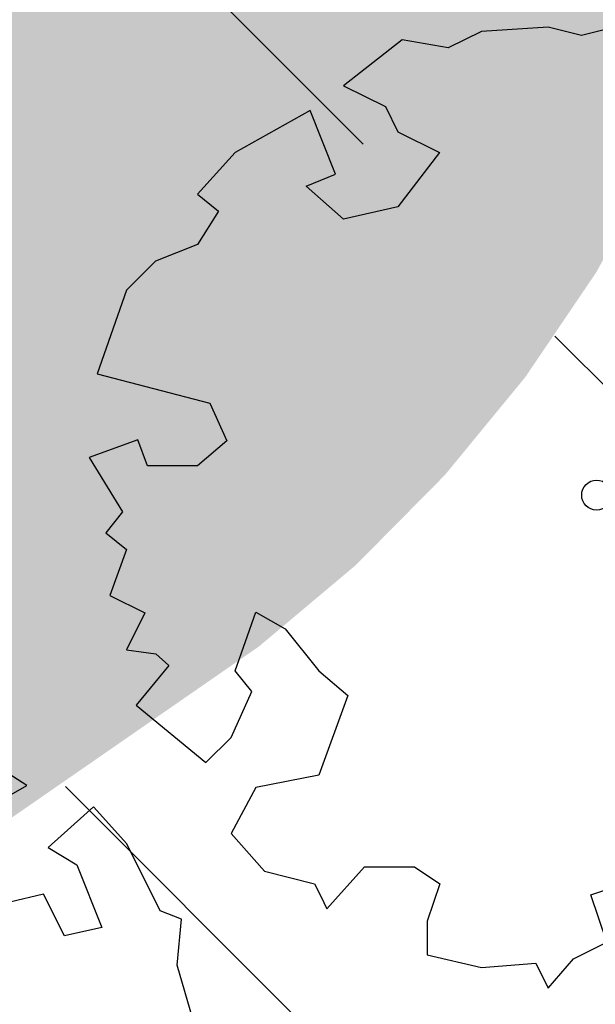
# Model space of a CAD drawing. Header units: metres. Extents: x -3 to 311477, y 0 to 754107.
# Tile 37 of 82: x 155439.85 to 155448.52, y 376441.92 to 376456.73. Entities that reach past the tile are written whole.
import ezdxf

# ---------------------------------------------------------------- set-up
doc = ezdxf.new("R2010")
doc.units = ezdxf.units.M
doc.layers.add('Meest waarschijnlijk tracé', color=150, linetype='Continuous', lineweight=18, true_color=0x007fff)
for name, color, linetype, true_color in [('N-XX-GR-BEEK-BEGELEIDEND-BOS-G', 7, 'Continuous', 0x45a93d), ('N-XX-GR-KRAP-BEEK-BEGELEIDEND-BOS-G', 7, 'Continuous', 0x296524), ('Onderhoudspad hatch', 7, 'Continuous', 0x964b00)]:
    doc.layers.add(name, color=color, linetype=linetype, true_color=true_color)
doc.layers.add('N-XX-GW-GROND_STEEN-WERK-A-2000', color=7, linetype='Continuous', lineweight=18)
pattern_1 = [(135, (0, 0), (-7.071067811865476, -7.071067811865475), [])]

# ---------------------------------------------------------------- blocks, each defined once
blk = doc.blocks.new('SGR-BOOM_06')
at = {"linetype": 'Continuous', "flags": 128}
for points in [[(0.1839317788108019, 4.692111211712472), (-0.1504327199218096, 4.608837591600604), (-0.4861730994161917, 4.692066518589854), (-1.154910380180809, 4.649713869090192), (-1.490634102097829, 4.483188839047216), (-1.95193375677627, 4.56504461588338), (-2.538756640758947, 4.105076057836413), (-2.119756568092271, 3.896293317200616), (-1.994180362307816, 3.643818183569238), (-1.575180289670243, 3.435035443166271), (-1.994130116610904, 2.890461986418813), (-2.538667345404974, 2.766231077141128), (-2.915367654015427, 3.099211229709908), (-2.619546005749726, 3.216664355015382), (-2.873110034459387, 3.855299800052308), (-3.627802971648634, 3.434898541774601), (-4.004453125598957, 3.015887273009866), (-3.794266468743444, 2.84803387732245), (-4.004419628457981, 2.513649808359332), (-4.424759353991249, 2.345754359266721), (-4.716801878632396, 2.05367287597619), (-5.01017267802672, 1.214316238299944), (-3.88011881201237, 0.9209648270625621), (-3.712226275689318, 0.5442979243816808), (-4.004271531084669, 0.2931597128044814), (-4.506508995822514, 0.2931262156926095), (-4.602327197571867, 0.5555981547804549), (-5.093368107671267, 0.3763383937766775), (-4.757596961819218, -0.1681847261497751), (-4.925450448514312, -0.3770066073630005), (-4.716628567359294, -0.544860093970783), (-4.88446521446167, -1.006165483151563), (-4.532341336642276, -1.182198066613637), (-4.716561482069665, -1.550699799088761), (-4.424496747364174, -1.591623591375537), (-4.292786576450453, -1.70719043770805), (-4.61907625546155, -2.106831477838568), (-3.920821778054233, -2.682045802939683), (-3.668355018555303, -2.430910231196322), (-3.459575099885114, -1.969602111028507), (-3.627456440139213, -1.760802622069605), (-3.418684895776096, -1.173935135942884), (-3.123882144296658, -1.341782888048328), (-2.788119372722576, -1.760746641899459), (-2.496040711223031, -2.010481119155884), (-2.788049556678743, -2.807529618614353), (-3.418567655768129, -2.931766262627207), (-3.668290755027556, -3.394441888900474), (-3.332530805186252, -3.771097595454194), (-2.831649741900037, -3.896623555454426), (-2.768861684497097, -4.022178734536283), (-2.70607362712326, -4.147733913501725), (-2.328058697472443, -3.728722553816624), (-1.825821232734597, -3.728689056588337), (-1.574691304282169, -3.89653972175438), (-1.698860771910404, -4.27322610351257), (-1.6988383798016, -4.608960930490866), (-1.154284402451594, -4.735848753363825), (-0.6097418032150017, -4.692139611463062), (-0.4855303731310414, -4.944614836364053), (-0.2330665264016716, -4.64980644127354), (0.1012924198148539, -4.483281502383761), (-0.05880460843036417, -4.006538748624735), (0.2691206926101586, -3.89641674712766)], [(4.876296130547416, 0.7127381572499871), (4.667437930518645, 1.425137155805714), (4.711079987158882, 1.886434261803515), (4.499534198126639, 1.969671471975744), (4.163754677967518, 2.639753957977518), (3.828442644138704, 3.012677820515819), (3.373874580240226, 2.603955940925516), (3.662895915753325, 2.430909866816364), (3.914056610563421, 1.801765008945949), (3.537384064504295, 1.718488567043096), (3.327180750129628, 2.136095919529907), (2.991451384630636, 2.054186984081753)], [(2.865825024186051, 3.05865353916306), (3.159240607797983, 3.226540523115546), (2.697926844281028, 3.519936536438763)]]:
    blk.add_lwpolyline(points, dxfattribs=at)
blk.add_circle((0, 0), 0.15)

msp = doc.modelspace()

# ---------------------------------------------------------------- hatches: boundary and pattern name
at = {"layer": 'N-XX-GR-BEEK-BEGELEIDEND-BOS-G'}
h = msp.add_hatch(color=256, dxfattribs=at)
h.dxf.hatch_style = 1
edge = h.paths.add_edge_path(flags=17)
edge.add_arc((154904.1109228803, 376102.1879825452), 9.597595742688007, 237.1099295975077, 297.3173460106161, ccw=False)
edge.add_arc((154908.3638393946, 376108.7644893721), 17.42943721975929, 215.6781270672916, 237.1099295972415, ccw=False)
edge.add_arc((154890.6254118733, 376096.0284016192), 4.407681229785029, 35.67812706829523, 88.3553815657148)
edge.add_arc((154890.2660216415, 376141.8758540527), 41.44443523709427, 258.3437979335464, 270.671746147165, ccw=False)
edge.add_arc((154880.1088322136, 376090.9112385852), 10.5270998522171, 80.2441988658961, 155.9837095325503)
edge.add_arc((154839.7063328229, 376110.1062751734), 34.20741559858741, 316.9733342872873, 334.158293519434, ccw=False)
edge.add_arc((154854.9109099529, 376095.9145421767), 13.40875095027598, 272.1255065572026, 316.9733342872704, ccw=False)
edge.add_arc((154855.5882867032, 376077.6633523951), 4.855004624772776, 92.12550655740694, 173.7369162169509)
edge.add_arc((154811.6053448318, 376082.4904323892), 39.39202778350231, 333.7976589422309, 353.7369162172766, ccw=False)
edge.add_arc((154819.0032733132, 376078.8498248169), 31.14682497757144, 323.22154768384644, 333.79765894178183, ccw=False)
edge.add_line((154843.950528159, 376060.201522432), (154908.5154376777, 376093.6607266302))
edge = h.paths.add_edge_path()
edge.add_arc((155051.3823263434, 376202.2835270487), 10.01038861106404, 230.0437084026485, 286.4384716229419, ccw=False)
edge.add_arc((155463.0389313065, 376693.6375070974), 651.0173262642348, 229.2027619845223, 230.043708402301, ccw=False)
edge.add_arc((154952.656633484, 376102.2962961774), 130.119356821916, 49.20276198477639, 54.97613268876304)
edge.add_arc((155018.9434774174, 376196.8798384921), 14.62047303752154, 54.97613268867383, 114.2540012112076)
edge.add_arc((155020.0857612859, 376194.3445351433), 17.40122392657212, 114.2540012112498, 151.6801925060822)
edge.add_arc((155009.907086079, 376199.8297269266), 5.838665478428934, 151.6801925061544, 220.3471388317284)
edge.add_arc((154999.3720344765, 376190.8804418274), 7.984395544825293, -38.00674009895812, 40.34713883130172, ccw=False)
edge.add_arc((154962.0932182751, 376220.0129079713), 55.29624100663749, 312.00238699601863, 321.9932599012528, ccw=False)
edge.add_arc((155037.6216808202, 376136.1370796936), 57.5740527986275, 132.0023869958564, 142.80662583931)
edge.add_arc((155022.8625683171, 376147.3371659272), 39.04641577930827, 142.8066258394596, 158.2889268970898)
edge.add_arc((155028.4183682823, 376145.1250007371), 45.02643150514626, 158.2889268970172, 167.9820113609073)
edge.add_arc((154964.8940323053, 376158.6483618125), 19.92141338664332, 324.60384196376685, 347.9820113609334, ccw=False)
edge.add_arc((154989.5148522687, 376141.15374043), 10.28200617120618, 144.603841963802, 193.5135074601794)
edge.add_line((154979.5175048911, 376138.7510968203), (155027.1040376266, 376157.3691786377))
edge.add_line((155027.1040376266, 376157.3691786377), (155054.2151214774, 376192.6823212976))
edge = h.paths.add_edge_path()
edge.add_line((155111.4569899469, 376234.6687796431), (155123.1372748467, 376253.2314753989))
edge.add_arc((155111.7257020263, 376262.246170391), 14.54265175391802, 314.91492457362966, 321.69264800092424, ccw=False)
edge.add_arc((155104.6311003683, 376269.3618721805), 24.59086476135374, 299.472293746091, 314.9149245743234, ccw=False)
edge.add_arc((155112.1908862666, 376255.9849069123), 9.225528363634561, 252.7926465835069, 299.47229374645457, ccw=False)
edge.add_arc((155107.87107713, 376242.0361959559), 5.376775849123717, 72.79264658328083, 150.9010366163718)
edge.add_arc((155031.5756144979, 376284.4998977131), 81.93968070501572, 323.4572282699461, 330.9010366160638, ccw=False)
edge.add_arc((155087.5070262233, 376243.0481795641), 12.32238576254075, 267.5812292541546, 323.4572282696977, ccw=False)
edge.add_arc((155086.8016648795, 376226.3495250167), 4.391159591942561, 87.58122925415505, 143.8631932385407)
edge.add_arc((155093.9539161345, 376221.1269726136), 13.24721693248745, 143.8631932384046, 176.7993242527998)
edge.add_arc((155092.9241623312, 376221.1845569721), 12.21585431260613, 176.7993242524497, 216.1199074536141)
edge.add_arc((155061.5145169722, 376198.2635289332), 26.66780996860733, 12.370874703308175, 36.11990745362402, ccw=False)
edge.add_arc((155081.0079562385, 376202.5390525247), 6.710999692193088, -35.563268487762, 12.370874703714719, ccw=False)
edge.add_line((155086.4671785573, 376198.6359244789), (155099.2283936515, 376216.4626223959))
edge.add_line((155099.2283936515, 376216.4626223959), (155111.4569899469, 376234.6687796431))
edge = h.paths.add_edge_path()
edge.add_arc((155293.5941444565, 376492.4331864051), 4.861909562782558, 341.6479676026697, 404.5563958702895)
edge.add_arc((155287.0783221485, 376486.0174865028), 14.00615067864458, 44.55639587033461, 72.73906829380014)
edge.add_arc((155302.5070353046, 376535.6726084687), 37.99073698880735, 234.1685740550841, 252.7390682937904, ccw=False)
edge.add_arc((155279.2186539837, 376503.4197728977), 1.791094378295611, 54.16857405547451, 182.5780344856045)
edge.add_arc((155271.0221197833, 376503.0507191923), 6.413744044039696, -100.25193394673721, 2.5780344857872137, ccw=False)
edge.add_arc((155268.7430830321, 376490.4499098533), 6.391505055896, 79.74806605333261, 114.9446813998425)
edge.add_arc((155229.1828549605, 376575.5013872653), 87.41022976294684, 286.6660592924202, 294.944681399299, ccw=False)
edge.add_arc((155261.6137587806, 376467.1704449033), 25.67096494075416, 106.6660592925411, 153.0082858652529)
edge.add_arc((156213.5553467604, 375982.3053724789), 1093.981278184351, 153.0082858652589, 153.823773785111)
edge.add_arc((156045.4547934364, 376064.9344786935), 906.6703996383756, 153.8237737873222, 153.8630829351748)
edge.add_line((155231.4969494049, 376464.3388373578), (155236.0809737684, 376464.6841029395))
edge.add_line((155236.0809737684, 376464.6841029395), (155240.6737978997, 376464.8802003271))
edge.add_line((155240.6737978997, 376464.8802003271), (155245.270569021, 376464.9269223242))
edge.add_line((155245.270569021, 376464.9269223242), (155249.8664301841, 376464.8242195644))
edge.add_line((155249.8664301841, 376464.8242195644), (155254.4565254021, 376464.5722005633))
edge.add_line((155254.4565254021, 376464.5722005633), (155259.0360047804, 376464.1711316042))
edge.add_line((155259.0360047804, 376464.1711316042), (155263.6000296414, 376463.6214364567))
edge.add_line((155263.6000296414, 376463.6214364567), (155268.1437776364, 376462.9236959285))
edge.add_line((155268.1437776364, 376462.9236959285), (155272.6624478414, 376462.0786472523))
edge.add_line((155272.6624478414, 376462.0786472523), (155277.1512658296, 376461.0871833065))
edge.add_line((155277.1512658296, 376461.0871833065), (155281.605488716, 376459.9503516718))
edge.add_line((155281.605488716, 376459.9503516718), (155286.0204101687, 376458.6693535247))
edge.add_arc((155294.5421812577, 376459.9125171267), 8.611970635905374, 181.1674268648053, 188.2998133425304, ccw=False)
edge.add_arc((155303.2339477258, 376460.0896402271), 17.30554164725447, 145.0326663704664, 181.1674268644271, ccw=False)
edge.add_arc((155250.4987966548, 376496.9704010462), 47.04651097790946, 325.0326663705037, 339.823565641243)
edge.add_arc((154977.4176470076, 376597.3171976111), 337.9808573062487, 339.8235656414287, 341.6479676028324)
edge = h.paths.add_edge_path(flags=17)
edge.add_line((155568.0746086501, 376575.2736937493), (155554.3290078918, 376584.2874904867))
edge.add_arc((155558.4985977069, 376595.0829531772), 11.57270469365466, 228.1301586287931, 248.881674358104, ccw=False)
edge.add_arc((155542.8040513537, 376576.7659020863), 12.55405392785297, 50.58811952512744, 209.5996564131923)
edge.add_arc((155516.7828623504, 376561.6086890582), 17.5610506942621, 1.6241998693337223, 30.66447380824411, ccw=False)
edge.add_line((155534.3368575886, 376562.1064366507), (155550.9186548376, 376551.2125865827))
edge.add_line((155550.9186548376, 376551.2125865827), (155568.0746086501, 376575.2736937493))
edge = h.paths.add_edge_path()
edge.add_line((155747.7007093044, 377246.6623197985), (155745.9878774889, 377239.4292432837))
edge.add_arc((155716.814357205, 377248.5053262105), 30.55273419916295, 305.9069966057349, 342.71872256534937, ccw=False)
edge.add_arc((155681.8039779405, 377304.5655077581), 96.59820540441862, 295.87758835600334, 303.2248522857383, ccw=False)
edge.add_arc((155728.0785954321, 377207.763361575), 10.71165414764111, 112.587851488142, 139.8735109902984)
edge.add_arc((155727.0662832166, 377208.6166078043), 9.387718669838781, 139.8735109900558, 203.1734579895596)
edge.add_arc((155713.6207024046, 377202.8611958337), 5.237889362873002, -67.39223356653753, 23.173457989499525, ccw=False)
edge.add_arc((155706.2837996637, 377218.40570792), 22.42257391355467, 272.3254749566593, 294.646007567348, ccw=False)
edge.add_arc((155706.9048528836, 377189.4167188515), 6.591209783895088, 87.48902117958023, 238.8635105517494)
edge.add_arc((155699.3656736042, 377177.54067955), 7.478811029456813, -118.37699607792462, 56.47083777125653, ccw=False)
edge.add_line((155695.8112116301, 377170.960526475), (155712.1692229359, 377160.6611481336))
edge.add_line((155712.1692229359, 377160.6611481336), (155734.398, 377191.887))
edge.add_arc((155602.3882165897, 377261.3662368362), 149.1775695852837, 332.2413222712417, 353.6750322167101)
edge.add_line((155750.6577485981, 377244.9317260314), (155747.7007093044, 377246.6623197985))
edge = h.paths.add_edge_path()
edge.add_arc((155009.9070860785, 376199.8297269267), 14.83866547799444, 166.583706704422, 193.1943192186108)
edge.add_arc((154983.2901195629, 376193.5895567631), 12.50000000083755, -46.62012388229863, 13.194324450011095, ccw=False)
edge.add_arc((155037.6216816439, 376136.1370804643), 66.57405280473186, 133.4046889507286, 142.8134930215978)
edge.add_arc((155022.8625683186, 376147.3371659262), 48.04641578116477, 142.8161398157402, 158.2889268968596)
edge.add_arc((155028.4183682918, 376145.1250007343), 54.02643151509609, 158.2889268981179, 167.9820113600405)
edge.add_arc((154964.894032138, 376158.6483610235), 10.92141338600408, 324.59370063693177, 347.98201559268, ccw=False)
edge.add_arc((154989.5202787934, 376141.1505204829), 19.28829477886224, 144.6111262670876, 154.0026220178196)
edge.add_arc((154989.5148481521, 376141.1537408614), 19.28200206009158, 154.0041496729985, 180.6887084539)
edge.add_arc((154962.7347808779, 376140.8318229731), 7.499999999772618, -60.09601325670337, 0.688707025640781, ccw=False)
edge.add_arc((154962.162003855, 376140.5309387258), 7.55245528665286, 221.6828016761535, 304.8147718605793, ccw=False)
edge.add_arc((154973.1415763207, 376152.8916996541), 24.04996405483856, 219.3959877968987, 226.2857145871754, ccw=False)
edge.add_arc((154941.4215169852, 376126.8402688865), 16.99682886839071, 39.39598779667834, 61.614904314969)
edge.add_arc((154941.421516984, 376126.8402688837), 16.9968288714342, 61.61490431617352, 84.84837112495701)
edge.add_arc((154935.248805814, 376058.373188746), 85.74159904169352, 84.84837421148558, 88.52364324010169)
edge.add_arc((154937.0750176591, 376129.1259091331), 14.96531452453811, 88.53398706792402, 134.8381097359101)
edge.add_arc((154914.6326824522, 376151.6839702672), 16.85487701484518, 293.13421389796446, 314.86556924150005, ccw=False)
edge.add_arc((154926.1382990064, 376124.7646351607), 12.42019495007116, 113.1534859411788, 176.8240908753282)
edge.add_arc((154926.1383062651, 376124.764636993), 12.42020209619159, 176.8241011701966, 199.4289745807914)
edge.add_arc((154896.3332656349, 376114.4157729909), 19.13062959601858, -14.007493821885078, 18.965502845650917, ccw=False)
edge.add_arc((154907.6180477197, 376111.6005930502), 7.499999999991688, 296.0576997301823, 345.9925061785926, ccw=False)
edge.add_arc((155818.6769811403, 374248.4174695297), 2066.500899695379, 116.0576997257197, 116.1196364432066)
edge.add_arc((154905.6044801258, 376110.6146502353), 7.499999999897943, 224.2387843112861, 296.11963643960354, ccw=False)
edge.add_arc((154890.625411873, 376096.0284016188), 13.40768123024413, 44.23878431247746, 79.4947672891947)
edge.add_arc((154890.6254127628, 376096.0284014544), 13.40768122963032, 79.49477115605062, 91.5112015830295)
edge.add_arc((154890.2660198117, 376141.8758540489), 32.44443523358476, 258.1361618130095, 270.0102433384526, ccw=False)
edge.add_arc((154880.108831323, 376090.9112387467), 19.52709985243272, 79.71324149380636, 155.4677077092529)
edge.add_arc((154839.7063361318, 376110.1062819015), 25.20741558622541, 328.89535224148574, 333.9062163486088, ccw=False)
edge.add_arc((154850.5852595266, 376103.5391323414), 12.49999999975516, 280.9429887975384, 328.9085379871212, ccw=False)
edge.add_arc((154855.5882867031, 376077.6633523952), 13.85500462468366, 100.9429887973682, 173.7369162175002)
edge.add_arc((154811.6053448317, 376082.4904323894), 30.39202778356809, 333.79765894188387, 353.73691621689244, ccw=False)
edge.add_arc((154819.0032730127, 376078.84982421), 22.14682497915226, 307.02976146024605, 333.7976606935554, ccw=False)
edge.add_arc((154851.3603678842, 376035.968232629), 31.57293412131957, 127.0421649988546, 156.2503468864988)
edge.add_arc((154835.7874851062, 376042.8203525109), 14.55922715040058, 156.2503468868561, 188.4378475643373)
edge.add_arc((154835.7874850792, 376042.8203525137), 14.55922712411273, 188.437847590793, 193.6553873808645)
edge.add_arc((154812.4083344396, 376037.1404119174), 9.499999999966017, -50.12871973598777, 13.65538737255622, ccw=False)
edge.add_line((154818.4984520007, 376029.8492893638), (154786.421, 376062.803))
edge.add_line((154786.421, 376062.803), (154794.895, 376066.295))
edge.add_line((154794.895, 376066.295), (154873.073, 376132.217))
edge.add_line((154873.073, 376132.217), (154887.98, 376142.155))
edge.add_line((154887.98, 376142.155), (154912.162, 376155.074))
edge.add_line((154912.162, 376155.074), (154938.994, 376171.968))
edge.add_line((154938.994, 376171.968), (154995.473368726, 376203.2726612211))
edge = h.paths.add_edge_path()
edge.add_arc((155121.8674524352, 376352.4317962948), 21.73201315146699, 195.6669953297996, 210.3761613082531)
edge.add_arc((155243.8356767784, 376423.9219287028), 163.1077068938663, 210.3761606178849, 213.8776521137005)
edge.add_arc((155071.4484493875, 376308.1756554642), 44.53274192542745, 18.71543681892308, 33.88239292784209, ccw=False)
edge.add_arc((155132.0075295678, 376328.6919602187), 19.40723737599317, 198.7154368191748, 221.722444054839)
edge.add_arc((155108.1926844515, 376307.4569667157), 12.50000000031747, -16.332214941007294, 41.72244542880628, ccw=False)
edge.add_arc((154262.3872962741, 376647.1673185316), 923.9189452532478, 337.94326609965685, 338.19254253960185, ccw=False)
edge.add_arc((155173.6088960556, 376277.9599023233), 59.25902444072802, 157.9432662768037, 170.1815617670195)
edge.add_arc((155152.8031853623, 376281.5616111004), 38.14386633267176, 170.1831054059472, 194.163429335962)
edge.add_arc((155067.9975743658, 376260.1600922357), 49.3205073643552, 13.26736125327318, 14.163414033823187, ccw=False)
edge.add_arc((155067.9976018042, 376260.1600817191), 49.32048307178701, 2.773318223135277, 13.267380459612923, ccw=False)
edge.add_arc((155111.7251508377, 376262.2465145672), 5.543288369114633, -43.551377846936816, 3.1015143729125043, ccw=False)
edge.add_arc((155110.4674272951, 376263.7583571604), 7.500000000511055, 263.18403424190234, 314.69784341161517, ccw=False)
edge.add_arc((155107.8707905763, 376242.0307083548), 14.38225867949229, 83.18549526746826, 98.48663353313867)
edge.add_arc((155107.8506922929, 376242.0658305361), 14.34456252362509, 98.4279382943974, 150.972559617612)
edge.add_arc((155032.3068436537, 376284.0282689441), 72.07140564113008, 323.4123290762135, 330.94441371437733, ccw=False)
edge.add_arc((155087.5070262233, 376243.0481795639), 3.322385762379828, 267.58122925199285, 323.4572283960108, ccw=False)
edge.add_arc((155086.8016648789, 376226.3495250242), 13.3911595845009, 87.58122925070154, 98.83828671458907)
edge.add_arc((155086.8016645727, 376226.3495249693), 13.39115959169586, 98.83828538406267, 143.8467528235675)
edge.add_arc((155093.9539162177, 376221.1269727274), 22.24721693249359, 143.8532982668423, 176.8209180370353)
edge.add_arc((155092.9241622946, 376221.1845569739), 21.21585427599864, 176.8219674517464, 179.4894406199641)
edge.add_arc((155092.924162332, 376221.1845569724), 21.21585431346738, 179.4894406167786, 199.0289068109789)
edge.add_arc((155065.7775088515, 376211.8218920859), 7.500000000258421, -83.1771017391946, 19.028906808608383, ccw=False)
edge.add_arc((155076.448893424, 376122.6321626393), 82.32586647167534, 96.82289825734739, 100.1733303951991)
edge.add_arc((155075.9004247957, 376119.1842216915), 85.63043145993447, 99.40460989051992, 104.2629664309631)
edge.add_arc((155052.9556354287, 376209.4439242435), 7.499999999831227, 229.7439891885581, 284.26296643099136, ccw=False)
edge.add_arc((155504.3593100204, 376742.5357959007), 706.0357693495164, 229.1826711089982, 229.7432411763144, ccw=False)
edge.add_arc((154952.6566340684, 376102.2962957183), 139.1193567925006, 49.58014542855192, 54.97695449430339)
edge.add_arc((155018.943477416, 376196.8798384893), 23.62047304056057, 54.98097114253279, 75.11153259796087)
edge.add_line((155025.0124809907, 376219.7073206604), (155035.392, 376226.627))
edge.add_line((155035.392, 376226.627), (155045.33, 376234.577))
edge.add_line((155045.33, 376234.577), (155056.924, 376245.177))
edge.add_line((155056.924, 376245.177), (155063.88, 376256.772))
edge.add_line((155063.88, 376256.772), (155070.837, 376267.703))
edge.add_line((155070.837, 376267.703), (155077.793, 376278.966))
edge.add_line((155077.793, 376278.966), (155100.9428386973, 376346.5631562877))
edge = h.paths.add_edge_path()
edge.add_arc((155133.2909895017, 376402.0375514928), 14.97447687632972, 135.2879483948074, 143.2732387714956)
edge.add_arc((155205.5032002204, 376348.1597429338), 105.071211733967, 143.273238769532, 148.1608218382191)
edge.add_arc((155159.7039768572, 376376.5998389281), 51.16010044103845, 148.1608216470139, 170.6149658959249)
edge.add_arc((155062.9631333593, 376392.5857496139), 46.89264125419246, 349.46593814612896, 350.61915086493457, ccw=False)
edge.add_line((155109.0654646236, 376384.0128355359), (155107.754, 376386.098))
edge.add_line((155107.754, 376386.098), (155099.499, 376400.988))
edge.add_line((155099.499, 376400.988), (155099.106, 376402.526))
edge.add_line((155099.106, 376402.526), (155099.332, 376403.808))
edge.add_line((155099.332, 376403.808), (155112.844, 376412.542))
edge.add_line((155112.844, 376412.542), (155122.6493549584, 376412.5727578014))
edge = h.paths.add_edge_path()
edge.add_arc((155258.4154583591, 376471.1405226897), 30.09813336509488, 140.7254622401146, 157.1592805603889)
edge.add_arc((156213.5553469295, 375982.3053723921), 1102.981278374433, 153.0130970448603, 153.8237737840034)
edge.add_arc((156045.4547935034, 376064.9344786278), 915.67039972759, 153.8237737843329, 155.0250014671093)
edge.add_arc((155233.6023177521, 376443.0763028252), 20.072453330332, 155.0249986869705, 190.1050608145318)
edge.add_arc((155233.6023890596, 376443.0763261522), 20.07252762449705, 190.1050906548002, 200.0539682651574)
edge.add_arc((155207.7015829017, 376433.6215643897), 7.500000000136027, -71.69078008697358, 20.053977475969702, ccw=False)
edge.add_arc((155200.3276157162, 376453.7836598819), 28.96556159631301, 273.2060033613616, 289.6283768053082, ccw=False)
edge.add_arc((155201.2253218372, 376446.7864976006), 21.934958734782, 263.0974405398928, 271.8868485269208, ccw=False)
edge.add_arc((155195.0839892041, 376396.0225340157), 29.19913925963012, 83.10539402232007, 111.6579829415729)
edge.add_arc((154632.3037629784, 377813.2511579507), 1495.680710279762, 290.95026219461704, 291.6579829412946, ccw=False)
edge.add_arc((155147.6878811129, 376467.1380655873), 54.27818264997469, 276.91766876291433, 290.950261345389, ccw=False)
edge.add_arc((155151.9758809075, 376431.7771816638), 18.65825788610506, 246.7114276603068, 276.92438134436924, ccw=False)
edge.add_arc((155133.071011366, 376387.8437605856), 29.16997223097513, 66.72128549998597, 89.1165456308)
edge.add_arc((155133.2909895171, 376402.0375527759), 14.97447559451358, 89.12076952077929, 89.80739125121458)
edge.add_line((155133.3413284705, 376417.0119437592), (155144.863, 376431.143))
edge.add_line((155144.863, 376431.143), (155221.403, 376483.867))
edge.add_line((155221.403, 376483.867), (155235.1158429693, 376490.1937521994))
edge = h.paths.add_edge_path()
edge.add_arc((155577.2971492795, 376627.4605945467), 29.56339117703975, 150.5663207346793, 201.4415971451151, ccw=False)
edge.add_arc((155567.0446639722, 376633.3157578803), 17.75703010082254, 93.85637633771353, 150.7637137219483, ccw=False)
edge.add_arc((155565.5669097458, 376663.2140897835), 12.18480606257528, 271.3331723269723, 356.7449891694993)
edge.add_arc((155599.769169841, 376661.4861404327), 22.06145469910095, 131.4073873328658, 177.3081691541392, ccw=False)
edge.add_line((155585.1775345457, 376678.0328006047), (155601.71285844, 376692.0263601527))
edge.add_arc((155579.8565916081, 376725.0447658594), 39.59686244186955, 303.5022453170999, 357.7135944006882)
edge.add_line((155619.42193055, 376723.4650602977), (155619.668277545, 376794.947686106))
edge.add_arc((155691.4904170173, 376800.3411486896), 72.0243650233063, 162.0291739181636, 184.2945493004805, ccw=False)
edge.add_line((155622.979851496, 376822.5630200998), (155619.424, 376811.97))
edge.add_line((155619.424, 376811.97), (155615.284, 376795.317))
edge.add_line((155615.284, 376795.317), (155617.158, 376784.962))
edge.add_line((155617.158, 376784.962), (155615.332, 376714.971))
edge.add_line((155615.332, 376714.971), (155610.699, 376702.131))
edge.add_line((155610.699, 376702.131), (155600.117, 376691.544))
edge.add_line((155600.117, 376691.544), (155568.457, 376667.467))
edge.add_line((155568.457, 376667.467), (155555.601, 376654.303))
edge.add_line((155555.601, 376654.303), (155543.969, 376639.529))
edge.add_line((155543.969, 376639.529), (155535.579, 376623.832))
edge.add_line((155535.579, 376623.832), (155521.867, 376597.313))
edge.add_line((155521.867, 376597.313), (155514.979, 376588.432))
edge.add_line((155514.979, 376588.432), (155431.142, 376504.817))
edge.add_line((155431.142, 376504.817), (155415.705, 376492.02))
edge.add_line((155415.705, 376492.02), (155408.322, 376488.153))
edge.add_line((155408.322, 376488.153), (155399.351, 376484.7))
edge.add_line((155399.351, 376484.7), (155390.322, 376481.698))
edge.add_line((155390.322, 376481.698), (155375.956, 376477.783))
edge.add_line((155375.956, 376477.783), (155364.744, 376476.34))
edge.add_line((155364.744, 376476.34), (155357.844, 376475.947))
edge.add_line((155357.844, 376475.947), (155350.296, 376476.333))
edge.add_line((155350.296, 376476.333), (155334.73, 376478.799))
edge.add_line((155334.73, 376478.799), (155324.243, 376480.901))
edge.add_line((155324.243, 376480.901), (155306.8604567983, 376488.4135479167))
edge.add_arc((155293.59414429, 376492.4331864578), 13.86190973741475, 341.64796760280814, 343.1434056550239, ccw=False)
edge.add_arc((154977.4176468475, 376597.3171976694), 346.9808574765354, 339.8235656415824, 341.6479676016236, ccw=False)
edge.add_arc((155250.4987966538, 376496.9704010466), 56.04651097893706, 332.775435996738, 339.8235656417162, ccw=False)
edge.add_arc((155250.498796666, 376496.9704010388), 56.04651096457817, 328.0112306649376, 332.775435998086, ccw=False)
edge.add_arc((155304.3958938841, 376463.3064445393), 7.499999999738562, 148.0112306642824, 243.8413896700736)
edge.add_arc((155324.9460090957, 376505.1460623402), 54.1139555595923, 243.8413896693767, 247.3447346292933)
edge.add_arc((155286.9665636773, 376414.153786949), 44.48641185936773, 64.55356766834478, 67.34473462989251, ccw=False)
edge.add_arc((155286.9665636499, 376414.1537868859), 44.48641192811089, 56.583100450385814, 64.55356767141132, ccw=False)
edge.add_arc((155318.3505168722, 376461.719516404), 12.50000000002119, 236.5831004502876, 285.4918611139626)
edge.add_arc((155306.5349431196, 376504.325085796), 56.71359878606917, 285.4982096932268, 291.7809441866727)
edge.add_arc((155340.8911862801, 376404.7077766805), 48.80321577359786, 85.33549532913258, 105.82928429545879, ccw=False)
edge.add_arc((155345.3709470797, 376461.6302367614), 8.296636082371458, 266.4686312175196, 296.4054660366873)
edge.add_arc((155368.6170782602, 376416.3763591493), 42.57958937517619, 93.35527035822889, 117.3414025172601, ccw=False)
edge.add_arc((155368.5160040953, 376429.9530887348), 29.02850718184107, 60.74189187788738, 94.7246192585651, ccw=False)
edge.add_arc((155352.1170903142, 376400.5673506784), 62.68032079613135, 46.20990969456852, 60.79241502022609, ccw=False)
edge.add_arc((155404.849063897, 376455.1621219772), 13.22512462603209, 224.9726226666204, 275.2739020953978)
edge.add_arc((155400.365411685, 376503.7349640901), 62.00446582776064, 275.2739020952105, 307.3593679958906)
edge.add_arc((155430.9267580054, 376463.7035785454), 11.64071182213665, 307.359367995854, 381.4354375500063)
edge.add_arc((155466.9152331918, 376477.8329914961), 27.02206946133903, 106.77848185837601, 201.4354375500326, ccw=False)
edge.add_arc((155333.6337945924, 376919.8823447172), 434.6830015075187, 286.7784818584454, 288.3472181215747)
edge.add_arc((155466.5263568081, 376519.1604290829), 12.49999999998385, 288.3472181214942, 357.7642274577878)
edge.add_arc((155518.4271458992, 376517.1341490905), 39.44032844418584, 153.0061245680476, 177.7642274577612, ccw=False)
edge.add_arc((155512.0681433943, 376521.5273159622), 31.79669925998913, 91.37750289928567, 154.8592619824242, ccw=False)
edge.add_arc((155512.0681437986, 376521.5273159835), 31.79669924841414, 83.25663790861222, 91.3775036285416, ccw=False)
edge.add_arc((155516.7828720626, 376561.6086888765), 8.561042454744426, 263.4195147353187, 389.3875074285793)
edge.add_arc((155542.8040574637, 376576.7658958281), 21.55405610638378, 58.736572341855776, 210.5514582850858, ccw=False)
edge.add_arc((155556.5849115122, 376599.4640445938), 4.999999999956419, 238.7365723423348, 385.338380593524)
edge.add_arc((155553.6531093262, 376598.0694373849), 8.246594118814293, 25.37823697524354, 50.60298396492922)
edge.add_arc((155576.6341762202, 376627.1797205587), 28.84363412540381, 201.4036894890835, 232.0274225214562, ccw=False)
at = {"layer": 'N-XX-GW-GROND_STEEN-WERK-A-2000'}
h = msp.add_hatch(dxfattribs=at)
h.set_pattern_fill('AGW-WERK_ONTGRAVEN', color=256, scale=2, pattern_type=2)
h.set_pattern_definition(pattern_1)
edge = h.paths.add_edge_path()
edge.add_arc((155473.3483427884, 376514.3165971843), 10.7264412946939, 289.0084695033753, 363.5764948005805)
edge.add_arc((155518.4271459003, 376517.1341490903), 34.44032844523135, 154.7813611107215, 183.5764948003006, ccw=False)
edge.add_line((155487.2693770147, 376531.8082644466), (155472.9738627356, 376546.5380921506))
edge.add_line((155472.9738627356, 376546.5380921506), (155432.7088316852, 376506.3796827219))
edge.add_line((155432.7088316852, 376506.3796827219), (155431.142, 376504.817))
edge.add_line((155431.142, 376504.817), (155415.705, 376492.02))
edge.add_line((155415.705, 376492.02), (155408.322, 376488.153))
edge.add_line((155408.322, 376488.153), (155399.351, 376484.7))
edge.add_line((155399.351, 376484.7), (155390.322, 376481.698))
edge.add_line((155390.322, 376481.698), (155375.956, 376477.783))
edge.add_line((155375.956, 376477.783), (155364.744, 376476.34))
edge.add_line((155364.744, 376476.34), (155357.844, 376475.947))
edge.add_line((155357.844, 376475.947), (155350.296, 376476.333))
edge.add_line((155350.296, 376476.333), (155334.73, 376478.799))
edge.add_line((155334.73, 376478.799), (155324.243, 376480.901))
edge.add_line((155324.243, 376480.901), (155303.4450746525, 376489.8896392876))
edge.add_arc((155267.8652399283, 376491.1127819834), 35.60085275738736, 311.8564058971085, 358.03109466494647, ccw=False)
edge.add_arc((155300.104451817, 376461.5328538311), 9.020208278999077, 160.1444041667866, 226.8081318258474)
edge.add_arc((155324.1164738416, 376489.0341036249), 45.5243497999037, 228.4655429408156, 273.2066968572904)
edge.add_arc((155327.7164284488, 376478.0770410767), 34.51208686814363, 268.2509028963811, 291.436423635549)
edge.add_arc((155312.4886790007, 376525.7989349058), 84.56113373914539, 289.2225997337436, 297.9830177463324)
edge.add_arc((155365.6205313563, 376425.8009630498), 28.67573353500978, 69.99366024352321, 117.98301774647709, ccw=False)
edge.add_arc((155359.7757114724, 376409.7479793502), 45.7596500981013, 45.21578424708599, 69.99366024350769, ccw=False)
edge.add_arc((155404.8490633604, 376455.1621219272), 18.22512462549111, 225.2157842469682, 275.2739014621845)
edge.add_arc((155400.3654116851, 376503.7349640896), 67.00446582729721, 275.2739014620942, 307.3593679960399)
edge.add_arc((155430.9267580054, 376463.7035785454), 16.6407118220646, 307.3593679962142, 381.4354375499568)
edge.add_arc((155466.9152331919, 376477.8329914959), 22.0220694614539, 157.8933696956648, 201.4354375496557, ccw=False)
edge.add_arc((155466.9152331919, 376477.8329914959), 22.02206946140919, 106.77848185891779, 157.8933696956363, ccw=False)
edge.add_arc((155333.6337945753, 376919.8823447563), 439.6830015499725, 286.7784818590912, 289.0084695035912)
h = msp.add_hatch(dxfattribs=at)
h.set_pattern_fill('AGW-WERK_ONTGRAVEN', color=256, scale=2, pattern_type=2)
h.set_pattern_definition(pattern_1)
edge = h.paths.add_edge_path()
edge.add_line((155475.3024324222, 376453.4886235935), (155476.2991068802, 376454.4111917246))
edge.add_line((155476.2991068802, 376454.4111917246), (155477.367596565, 376455.4001905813))
edge.add_line((155477.367596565, 376455.4001905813), (155478.218445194, 376456.2248687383))
edge.add_line((155478.218445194, 376456.2248687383), (155478.7703013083, 376456.7624908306))
edge.add_line((155478.7703013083, 376456.7624908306), (155480.1114383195, 376458.0452123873))
edge.add_line((155480.1114383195, 376458.0452123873), (155481.2215808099, 376459.132908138))
edge.add_line((155481.2215808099, 376459.132908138), (155481.4297174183, 376459.325303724))
edge.add_line((155481.4297174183, 376459.325303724), (155481.7690393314, 376459.6395807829))
edge.add_line((155481.7690393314, 376459.6395807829), (155482.4308169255, 376460.2567647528))
edge.add_line((155482.4308169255, 376460.2567647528), (155483.7876419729, 376461.5263510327))
edge.add_line((155483.7876419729, 376461.5263510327), (155485.1185742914, 376462.7407440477))
edge.add_line((155485.1185742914, 376462.7407440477), (155486.4007999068, 376463.9108441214))
edge.add_line((155486.4007999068, 376463.9108441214), (155487.7312123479, 376465.1101449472))
edge.add_line((155487.7312123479, 376465.1101449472), (155488.7777577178, 376466.0877226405))
edge.add_line((155488.7777577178, 376466.0877226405), (155489.0090916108, 376466.30035748))
edge.add_line((155489.0090916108, 376466.30035748), (155490.2533757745, 376467.4482574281))
edge.add_line((155490.2533757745, 376467.4482574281), (155491.595887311, 376468.7120472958))
edge.add_line((155491.595887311, 376468.7120472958), (155492.9854977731, 376470.0110947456))
edge.add_line((155492.9854977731, 376470.0110947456), (155494.1512061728, 376471.156210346))
edge.add_line((155494.1512061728, 376471.156210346), (155495.2945564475, 376472.252355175))
edge.add_line((155495.2945564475, 376472.252355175), (155496.0208456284, 376472.9830687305))
edge.add_line((155496.0208456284, 376472.9830687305), (155496.672486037, 376473.6354898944))
edge.add_line((155496.672486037, 376473.6354898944), (155498.105902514, 376475.0501632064))
edge.add_line((155498.105902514, 376475.0501632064), (155499.1565330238, 376476.1531809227))
edge.add_line((155499.1565330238, 376476.1531809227), (155500.1789001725, 376477.2182545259))
edge.add_line((155500.1789001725, 376477.2182545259), (155501.6025008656, 376478.7101564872))
edge.add_line((155501.6025008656, 376478.7101564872), (155503.0086862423, 376480.1417419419))
edge.add_line((155503.0086862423, 376480.1417419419), (155504.0813028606, 376481.233258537))
edge.add_line((155504.0813028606, 376481.233258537), (155505.0495527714, 376482.1982783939))
edge.add_line((155505.0495527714, 376482.1982783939), (155506.5817995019, 376483.7339791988))
edge.add_line((155506.5817995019, 376483.7339791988), (155508.1752685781, 376485.3051705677))
edge.add_line((155508.1752685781, 376485.3051705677), (155509.0881880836, 376486.2286214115))
edge.add_line((155509.0881880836, 376486.2286214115), (155509.9507965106, 376487.1467427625))
edge.add_line((155509.9507965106, 376487.1467427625), (155510.0473052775, 376487.2480293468))
edge.add_line((155510.0473052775, 376487.2480293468), (155511.5223877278, 376488.7977376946))
edge.add_line((155511.5223877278, 376488.7977376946), (155513.1701711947, 376490.4737139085))
edge.add_line((155513.1701711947, 376490.4737139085), (155514.0155892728, 376491.3059843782))
edge.add_line((155514.0155892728, 376491.3059843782), (155514.8110031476, 376492.1375432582))
edge.add_line((155514.8110031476, 376492.1375432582), (155516.482931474, 376493.8409089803))
edge.add_line((155516.482931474, 376493.8409089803), (155517.0248469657, 376494.4173274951))
edge.add_line((155517.0248469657, 376494.4173274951), (155518.1790106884, 376495.6278792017))
edge.add_line((155518.1790106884, 376495.6278792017), (155518.9314156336, 376496.3952885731))
edge.add_line((155518.9314156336, 376496.3952885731), (155519.664005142, 376497.1357764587))
edge.add_line((155519.664005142, 376497.1357764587), (155520.2977251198, 376497.7764788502))
edge.add_line((155520.2977251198, 376497.7764788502), (155490.2745107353, 376528.7118314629))
edge.add_arc((155518.4271459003, 376517.1341490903), 30.44032844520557, 157.6452393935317, 183.5764948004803)
edge.add_arc((155473.3483427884, 376514.3165971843), 14.72644129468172, -70.99153049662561, 3.5764948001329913, ccw=False)
edge.add_arc((155333.6337945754, 376919.882344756), 443.6830015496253, 286.77848185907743, 289.00846950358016, ccw=False)
edge.add_arc((155466.9152331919, 376477.832991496), 18.0220694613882, 106.7784818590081, 166.8517421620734)
edge.add_arc((155466.9152331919, 376477.8329914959), 18.02206946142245, 166.8517421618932, 201.4354375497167)
edge.add_arc((155430.9267580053, 376463.7035785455), 20.64071182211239, -52.64063200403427, 21.435437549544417, ccw=False)
edge.add_arc((155400.365411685, 376503.7349640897), 71.00446582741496, 275.2739014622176, 307.35936799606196, ccw=False)
edge.add_arc((155404.8490633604, 376455.1621219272), 22.22512462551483, 225.2157842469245, 275.2739014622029, ccw=False)
edge.add_arc((155359.7757114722, 376409.7479793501), 41.75965009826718, 45.21578424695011, 69.99366024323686)
edge.add_arc((155365.6205313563, 376425.8009630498), 24.67573353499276, 69.9936602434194, 117.9830177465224)
edge.add_arc((155312.4886790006, 376525.7989349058), 88.56113373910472, 289.2718076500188, 297.9830177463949, ccw=False)
edge.add_arc((155327.7164284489, 376478.0770410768), 38.51208686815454, 268.51004300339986, 291.31961959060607, ccw=False)
edge.add_arc((155324.1164738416, 376489.0341036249), 49.52434979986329, 232.312332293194, 273.00772697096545, ccw=False)
edge.add_line((155293.8394296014, 376449.8427548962), (155284.0345859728, 376426.105047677))
edge.add_line((155284.0345859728, 376426.105047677), (155283.6917999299, 376425.2751563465))
edge.add_line((155283.6917999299, 376425.2751563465), (155285.132586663, 376424.6256977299))
edge.add_line((155285.132586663, 376424.6256977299), (155285.8636740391, 376424.3021797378))
edge.add_line((155285.8636740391, 376424.3021797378), (155286.196914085, 376424.1599783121))
edge.add_line((155286.196914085, 376424.1599783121), (155286.6229304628, 376423.979153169))
edge.add_line((155286.6229304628, 376423.979153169), (155286.8501473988, 376423.883210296))
edge.add_line((155286.8501473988, 376423.883210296), (155290.3095820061, 376422.4496943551))
edge.add_line((155290.3095820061, 376422.4496943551), (155290.5271518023, 376422.3604034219))
edge.add_line((155290.5271518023, 376422.3604034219), (155292.9602931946, 376421.3910987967))
edge.add_line((155292.9602931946, 376421.3910987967), (155294.022161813, 376420.98280737))
edge.add_line((155294.022161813, 376420.98280737), (155295.0852622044, 376420.579977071))
edge.add_line((155295.0852622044, 376420.579977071), (155296.1980194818, 376420.1422824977))
edge.add_line((155296.1980194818, 376420.1422824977), (155297.7430075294, 376419.531744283))
edge.add_line((155297.7430075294, 376419.531744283), (155299.0370647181, 376419.0281714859))
edge.add_line((155299.0370647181, 376419.0281714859), (155299.6128641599, 376418.8085184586))
edge.add_line((155299.6128641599, 376418.8085184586), (155299.8114006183, 376418.7337033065))
edge.add_line((155299.8114006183, 376418.7337033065), (155300.219393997, 376418.5830921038))
edge.add_line((155300.219393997, 376418.5830921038), (155301.4817170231, 376418.1196688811))
edge.add_line((155301.4817170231, 376418.1196688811), (155303.6175456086, 376417.356058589))
edge.add_line((155303.6175456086, 376417.356058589), (155304.4509651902, 376417.0650927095))
edge.add_line((155304.4509651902, 376417.0650927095), (155305.2521469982, 376416.7895330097))
edge.add_line((155305.2521469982, 376416.7895330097), (155307.0631323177, 376416.1759205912))
edge.add_line((155307.0631323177, 376416.1759205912), (155309.0481568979, 376415.5279618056))
edge.add_line((155309.0481568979, 376415.5279618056), (155309.0968829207, 376415.5123233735))
edge.add_line((155309.0968829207, 376415.5123233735), (155312.5131019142, 376414.4159403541))
edge.add_line((155312.5131019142, 376414.4159403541), (155312.8611976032, 376414.3086249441))
edge.add_line((155312.8611976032, 376414.3086249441), (155313.5760220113, 376414.090173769))
edge.add_line((155313.5760220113, 376414.090173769), (155313.7371759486, 376414.044663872))
edge.add_line((155313.7371759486, 376414.044663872), (155314.1876612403, 376413.9140713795))
edge.add_line((155314.1876612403, 376413.9140713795), (155316.7153891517, 376413.2258094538))
edge.add_line((155316.7153891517, 376413.2258094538), (155318.4108928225, 376412.7919522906))
edge.add_line((155318.4108928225, 376412.7919522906), (155319.8365457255, 376412.4341387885))
edge.add_line((155319.8365457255, 376412.4341387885), (155320.5992025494, 376412.2529137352))
edge.add_line((155320.5992025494, 376412.2529137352), (155321.5766023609, 376412.0242544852))
edge.add_line((155321.5766023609, 376412.0242544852), (155322.5496695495, 376411.8014216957))
edge.add_line((155322.5496695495, 376411.8014216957), (155323.0941055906, 376411.6788349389))
edge.add_line((155323.0941055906, 376411.6788349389), (155324.4985844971, 376411.3413805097))
edge.add_line((155324.4985844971, 376411.3413805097), (155325.8455902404, 376411.019827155))
edge.add_line((155325.8455902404, 376411.019827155), (155327.7613445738, 376410.5865043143))
edge.add_line((155327.7613445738, 376410.5865043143), (155328.4033487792, 376410.4428922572))
edge.add_line((155328.4033487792, 376410.4428922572), (155330.7259070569, 376409.9505653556))
edge.add_line((155330.7259070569, 376409.9505653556), (155331.6394163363, 376409.7709773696))
edge.add_line((155331.6394163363, 376409.7709773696), (155332.3292244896, 376409.6355573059))
edge.add_line((155332.3292244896, 376409.6355573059), (155332.4358414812, 376409.6148725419))
edge.add_line((155332.4358414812, 376409.6148725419), (155336.2791759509, 376408.9541334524))
edge.add_line((155336.2791759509, 376408.9541334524), (155336.3752374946, 376408.9386832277))
edge.add_line((155336.3752374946, 376408.9386832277), (155337.1237011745, 376408.8196277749))
edge.add_line((155337.1237011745, 376408.8196277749), (155337.25277089, 376408.8000995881))
edge.add_line((155337.25277089, 376408.8000995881), (155339.9831304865, 376408.4081944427))
edge.add_line((155339.9831304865, 376408.4081944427), (155340.2451833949, 376408.3723987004))
edge.add_line((155340.2451833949, 376408.3723987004), (155341.8179201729, 376408.1652490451))
edge.add_line((155341.8179201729, 376408.1652490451), (155342.6994317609, 376408.0399421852))
edge.add_line((155342.6994317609, 376408.0399421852), (155344.2184817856, 376407.8407255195))
edge.add_line((155344.2184817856, 376407.8407255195), (155346.5066954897, 376407.5648728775))
edge.add_line((155346.5066954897, 376407.5648728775), (155347.9971541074, 376407.3990792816))
edge.add_line((155347.9971541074, 376407.3990792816), (155348.2006229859, 376407.3752014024))
edge.add_line((155348.2006229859, 376407.3752014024), (155349.2990605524, 376407.2501198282))
edge.add_line((155349.2990605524, 376407.2501198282), (155351.1970481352, 376407.0623481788))
edge.add_line((155351.1970481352, 376407.0623481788), (155352.1908992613, 376406.9788747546))
edge.add_line((155352.1908992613, 376406.9788747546), (155353.139628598, 376406.9033567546))
edge.add_line((155353.139628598, 376406.9033567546), (155355.8905761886, 376406.6784398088))
edge.add_line((155355.8905761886, 376406.6784398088), (155356.1888335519, 376406.6619940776))
edge.add_line((155356.1888335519, 376406.6619940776), (155358.1575255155, 376406.5644819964))
edge.add_line((155358.1575255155, 376406.5644819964), (155358.6620632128, 376406.5460164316))
edge.add_line((155358.6620632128, 376406.5460164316), (155360.5331543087, 376406.4806814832))
edge.add_line((155360.5331543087, 376406.4806814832), (155363.0606722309, 376406.3716055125))
edge.add_line((155363.0606722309, 376406.3716055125), (155364.2026194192, 376406.3322800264))
edge.add_line((155364.2026194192, 376406.3322800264), (155365.2828427, 376406.3045924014))
edge.add_line((155365.2828427, 376406.3045924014), (155367.8534345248, 376406.2548446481))
edge.add_line((155367.8534345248, 376406.2548446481), (155368.0478374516, 376406.252057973))
edge.add_line((155368.0478374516, 376406.252057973), (155368.2122319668, 376406.2498403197))
edge.add_line((155368.2122319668, 376406.2498403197), (155369.978462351, 376406.2507953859))
edge.add_line((155369.978462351, 376406.2507953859), (155372.2229324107, 376406.2499792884))
edge.add_line((155372.2229324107, 376406.2499792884), (155372.5263598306, 376406.2519625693))
edge.add_line((155372.5263598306, 376406.2519625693), (155374.5910528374, 376406.2636110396))
edge.add_line((155374.5910528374, 376406.2636110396), (155375.3590324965, 376406.2755393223))
edge.add_line((155375.3590324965, 376406.2755393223), (155376.9241693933, 376406.3275975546))
edge.add_line((155376.9241693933, 376406.3275975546), (155377.2602995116, 376406.3358001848))
edge.add_line((155377.2602995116, 376406.3358001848), (155378.4948277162, 376406.373220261))
edge.add_line((155378.4948277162, 376406.373220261), (155379.1311798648, 376406.3955231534))
edge.add_line((155379.1311798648, 376406.3955231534), (155381.206100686, 376406.4957674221))
edge.add_line((155381.206100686, 376406.4957674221), (155381.6311977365, 376406.5118415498))
edge.add_line((155381.6311977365, 376406.5118415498), (155383.683653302, 376406.60683841))
edge.add_line((155383.683653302, 376406.60683841), (155384.7701067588, 376406.6775530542))
edge.add_line((155384.7701067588, 376406.6775530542), (155385.3737083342, 376406.721977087))
edge.add_line((155385.3737083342, 376406.721977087), (155386.3303791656, 376406.8217532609))
edge.add_line((155386.3303791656, 376406.8217532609), (155387.8964650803, 376407.0000926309))
edge.add_line((155387.8964650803, 376407.0000926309), (155388.2362773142, 376407.0433608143))
edge.add_line((155388.2362773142, 376407.0433608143), (155389.4183608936, 376407.1922788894))
edge.add_line((155389.4183608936, 376407.1922788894), (155391.009521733, 376407.4341025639))
edge.add_line((155391.009521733, 376407.4341025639), (155392.781762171, 376407.7191450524))
edge.add_line((155392.781762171, 376407.7191450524), (155393.3581465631, 376407.8017676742))
edge.add_line((155393.3581465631, 376407.8017676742), (155394.1146592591, 376407.9231971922))
edge.add_line((155394.1146592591, 376407.9231971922), (155395.3252670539, 376408.1298922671))
edge.add_line((155395.3252670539, 376408.1298922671), (155396.5320338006, 376408.3536238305))
edge.add_line((155396.5320338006, 376408.3536238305), (155397.3417459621, 376408.5068808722))
edge.add_line((155397.3417459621, 376408.5068808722), (155400.2868796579, 376409.1214626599))
edge.add_line((155400.2868796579, 376409.1214626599), (155400.9518488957, 376409.2731303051))
edge.add_line((155400.9518488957, 376409.2731303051), (155401.8846612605, 376409.4866036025))
edge.add_line((155401.8846612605, 376409.4866036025), (155403.3474365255, 376409.8419881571))
edge.add_line((155403.3474365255, 376409.8419881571), (155404.2092967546, 376410.0601876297))
edge.add_line((155404.2092967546, 376410.0601876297), (155404.6083224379, 376410.1636754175))
edge.add_line((155404.6083224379, 376410.1636754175), (155406.3473574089, 376410.6785402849))
edge.add_line((155406.3473574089, 376410.6785402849), (155408.1577637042, 376411.2241337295))
edge.add_line((155408.1577637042, 376411.2241337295), (155409.3882009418, 376411.582626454))
edge.add_line((155409.3882009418, 376411.582626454), (155410.959489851, 376412.0271434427))
edge.add_line((155410.959489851, 376412.0271434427), (155411.6634501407, 376412.2366366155))
edge.add_line((155411.6634501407, 376412.2366366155), (155412.4133383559, 376412.4384025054))
edge.add_line((155412.4133383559, 376412.4384025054), (155412.9459337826, 376412.5784375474))
edge.add_line((155412.9459337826, 376412.5784375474), (155413.8547186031, 376412.8196889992))
edge.add_line((155413.8547186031, 376412.8196889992), (155415.1458331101, 376413.1795660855))
edge.add_line((155415.1458331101, 376413.1795660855), (155415.4576312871, 376413.2549333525))
edge.add_line((155415.4576312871, 376413.2549333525), (155415.5846125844, 376413.2858021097))
edge.add_line((155415.5846125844, 376413.2858021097), (155416.9795726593, 376413.6748006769))
edge.add_line((155416.9795726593, 376413.6748006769), (155418.4781245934, 376414.1652387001))
edge.add_line((155418.4781245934, 376414.1652387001), (155418.5653859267, 376414.1943605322))
edge.add_line((155418.5653859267, 376414.1943605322), (155420.1539802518, 376414.9312465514))
edge.add_line((155420.1539802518, 376414.9312465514), (155421.3358017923, 376415.5077079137))
edge.add_line((155421.3358017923, 376415.5077079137), (155421.5251909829, 376415.6017192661))
edge.add_line((155421.5251909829, 376415.6017192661), (155421.7475246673, 376415.7125538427))
edge.add_line((155421.7475246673, 376415.7125538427), (155424.122090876, 376416.9956216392))
edge.add_line((155424.122090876, 376416.9956216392), (155424.5262949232, 376417.2170726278))
edge.add_line((155424.5262949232, 376417.2170726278), (155424.8194199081, 376417.3632676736))
edge.add_line((155424.8194199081, 376417.3632676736), (155425.4896084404, 376417.6816157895))
edge.add_line((155425.4896084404, 376417.6816157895), (155426.944855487, 376418.3728872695))
edge.add_line((155426.944855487, 376418.3728872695), (155427.9165573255, 376418.8437485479))
edge.add_line((155427.9165573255, 376418.8437485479), (155429.0062823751, 376419.401377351))
edge.add_line((155429.0062823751, 376419.401377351), (155429.6422284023, 376419.7058068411))
edge.add_line((155429.6422284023, 376419.7058068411), (155429.757762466, 376419.7615500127))
edge.add_line((155429.757762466, 376419.7615500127), (155430.9685437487, 376420.3410748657))
edge.add_line((155430.9685437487, 376420.3410748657), (155432.5545758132, 376421.1789118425))
edge.add_line((155432.5545758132, 376421.1789118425), (155433.5188649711, 376421.705345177))
edge.add_line((155433.5188649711, 376421.705345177), (155434.7342597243, 376422.3736088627))
edge.add_line((155434.7342597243, 376422.3736088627), (155435.3038654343, 376422.685281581))
edge.add_line((155435.3038654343, 376422.685281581), (155437.6328708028, 376423.9857965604))
edge.add_line((155437.6328708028, 376423.9857965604), (155438.0293317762, 376424.212078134))
edge.add_line((155438.0293317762, 376424.212078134), (155438.0378822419, 376424.2168597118))
edge.add_line((155438.0378822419, 376424.2168597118), (155439.7513679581, 376425.1916686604))
edge.add_line((155439.7513679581, 376425.1916686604), (155440.7284613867, 376425.8229155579))
edge.add_line((155440.7284613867, 376425.8229155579), (155442.5061408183, 376427.0027557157))
edge.add_line((155442.5061408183, 376427.0027557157), (155443.3454479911, 376427.5460860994))
edge.add_line((155443.3454479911, 376427.5460860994), (155445.2449657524, 376428.8095269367))
edge.add_line((155445.2449657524, 376428.8095269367), (155445.2828700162, 376428.8355795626))
edge.add_line((155445.2828700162, 376428.8355795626), (155445.9425612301, 376429.2945923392))
edge.add_line((155445.9425612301, 376429.2945923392), (155446.9818552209, 376430.0455478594))
edge.add_line((155446.9818552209, 376430.0455478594), (155447.8868754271, 376430.7215351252))
edge.add_line((155447.8868754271, 376430.7215351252), (155448.4632215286, 376431.1511022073))
edge.add_line((155448.4632215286, 376431.1511022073), (155449.1782856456, 376431.7014460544))
edge.add_line((155449.1782856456, 376431.7014460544), (155450.4625666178, 376432.6948976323))
edge.add_line((155450.4625666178, 376432.6948976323), (155450.9453807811, 376433.0542063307))
edge.add_line((155450.9453807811, 376433.0542063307), (155451.4032212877, 376433.3985277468))
edge.add_line((155451.4032212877, 376433.3985277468), (155452.5459515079, 376434.2299276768))
edge.add_line((155452.5459515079, 376434.2299276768), (155453.0629539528, 376434.6099681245))
edge.add_line((155453.0629539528, 376434.6099681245), (155453.4577834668, 376434.9134577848))
edge.add_line((155453.4577834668, 376434.9134577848), (155455.1593276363, 376436.2486934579))
edge.add_line((155455.1593276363, 376436.2486934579), (155455.597720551, 376436.5949735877))
edge.add_line((155455.597720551, 376436.5949735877), (155455.9178865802, 376436.8419716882))
edge.add_line((155455.9178865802, 376436.8419716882), (155455.94982211, 376436.8667008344))
edge.add_line((155455.94982211, 376436.8667008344), (155458.2788380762, 376438.6859358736))
edge.add_line((155458.2788380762, 376438.6859358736), (155459.7615899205, 376439.9222487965))
edge.add_line((155459.7615899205, 376439.9222487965), (155459.889443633, 376440.0293672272))
edge.add_line((155459.889443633, 376440.0293672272), (155460.9629684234, 376440.9549842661))
edge.add_line((155460.9629684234, 376440.9549842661), (155463.5090039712, 376443.1019518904))
edge.add_line((155463.5090039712, 376443.1019518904), (155463.5173152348, 376443.1091364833))
edge.add_line((155463.5173152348, 376443.1091364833), (155465.6074401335, 376444.9244393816))
edge.add_line((155465.6074401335, 376444.9244393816), (155466.0922542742, 376445.3398585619))
edge.add_line((155466.0922542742, 376445.3398585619), (155466.6477073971, 376445.8277084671))
edge.add_line((155466.6477073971, 376445.8277084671), (155467.199777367, 376446.3150266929))
edge.add_line((155467.199777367, 376446.3150266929), (155467.2319264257, 376446.3434630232))
edge.add_line((155467.2319264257, 376446.3434630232), (155468.6504949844, 376447.603691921))
edge.add_line((155468.6504949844, 376447.603691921), (155469.0796624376, 376447.9714401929))
edge.add_line((155469.0796624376, 376447.9714401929), (155470.4438805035, 376449.1416088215))
edge.add_line((155470.4438805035, 376449.1416088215), (155470.9431416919, 376449.582013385))
edge.add_line((155470.9431416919, 376449.582013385), (155471.231779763, 376449.8395086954))
edge.add_line((155471.231779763, 376449.8395086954), (155472.1061604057, 376450.611086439))
edge.add_line((155472.1061604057, 376450.611086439), (155473.7646989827, 376452.126721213))
edge.add_line((155473.7646989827, 376452.126721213), (155474.4189905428, 376452.7057703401))
edge.add_line((155474.4189905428, 376452.7057703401), (155474.6079805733, 376452.8735225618))
edge.add_line((155474.6079805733, 376452.8735225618), (155475.3024324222, 376453.4886235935))

# ---------------------------------------------------------------- linework, layer by layer
at = {"layer": 'Meest waarschijnlijk tracé', "linetype": 'Continuous', "const_width": 4}
msp.add_lwpolyline([(155557.5185707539, 376638.3417527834, 0.3617986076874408), (155562.9809903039, 376610.1296413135, -0.3886627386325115), (155566.484574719, 376589.8046157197, -0.4591151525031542), (155552.0801782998, 376587.9808008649, 0.8337064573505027), (155530.1591395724, 376569.5598843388, -0.6208717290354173), (155514.9911917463, 376546.1511273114, 0.3243754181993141), (155489.5732844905, 376531.9608004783, 0.1350853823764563), (155486.0499981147, 376515.1104863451, -0.3373535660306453), (155477.4934454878, 376502.2841231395, -0.009730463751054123), (155461.135417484, 376497.0026810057, 0.4382250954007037), (155448.27809106, 376470.515874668, -0.3349644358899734), (155442.2381715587, 376448.8870991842, -0.1409211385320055), (155406.7080965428, 376435.0226169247, -0.22196072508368)], format="xyb", dxfattribs=at)
at = {"layer": 'Onderhoudspad hatch', "linetype": 'Continuous'}
msp.add_lwpolyline([(155406.2944699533, 376439.5035669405, 5, 5, 0.1409211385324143), (155439.5075161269, 376452.4639023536, 5, 5, 0.3349644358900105), (155444.0893562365, 376468.8713380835, 5, 5, -0.4382250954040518), (155459.8363923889, 376501.3111069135, 5, 5, 0.006845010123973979), (155471.2479785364, 376504.9229332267, 5, 5, 0.3125043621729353), (155481.5149381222, 376518.5752537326, 5, 5, -0.1087278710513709), (155485.5297320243, 376533.9373638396, 5, 5, -0.2846711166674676), (155511.3638611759, 376550.815548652, 5, 5, -0.03511910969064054), (155515.4699077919, 376550.6258483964, 5, 5, 0.6232133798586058), (155526.2730053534, 376567.2905926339, 5, 5, -0.7748693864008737), (155552.6926074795, 376593.0531188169, 5, 5, 0.7454062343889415), (155563.3519969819, 376602.6977041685, 5, 5, 0.1186366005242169), (155560.18550144, 376606.6027374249, 5, 5, -0.1172187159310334), (155552.4491627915, 376616.736562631, 5, 5, -0.242636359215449), (155554.1000382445, 376640.8252206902, 5, 5, -0.2492986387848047)], format="xyseb", dxfattribs=at)

# ---------------------------------------------------------------- block references
at = {"layer": 'N-XX-GR-KRAP-BEEK-BEGELEIDEND-BOS-G', "xscale": 1.5, "yscale": 1.5, "zscale": 1.5}
for p in [(155448.535793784, 376449.5754506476), (155435.2188581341, 376440.3699302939)]:
    msp.add_blockref('SGR-BOOM_06', p, dxfattribs=at)

doc.saveas('drawing.dxf')
